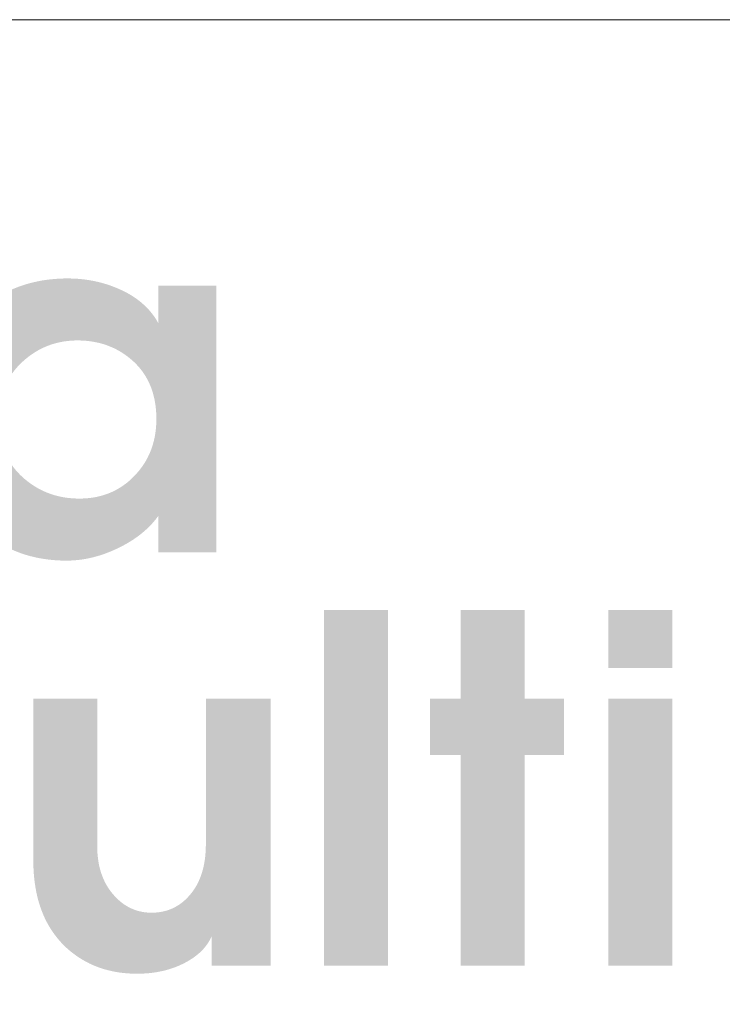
# Model space of a CAD drawing. Extents: x 5499164 to 5499301, y 5902019 to 5902134.
# Tile 15 of 18: x 5499294.44 to 5499297.05, y 5902078.14 to 5902081.79. Entities that reach past the tile are written whole.
import ezdxf

# ---------------------------------------------------------------- set-up
doc = ezdxf.new("R2010")
doc.units = 0
doc.layers.get('0').update_dxf_attribs({"linetype": 'CONTINUOUS', "lineweight": 13})
doc.layers.add('0A_OCIEPLENIE', color=30, linetype='CONTINUOUS', lineweight=9)
doc.layers.add('0A_TABELKA', color=7, linetype='CONTINUOUS', lineweight=0)

# ---------------------------------------------------------------- blocks, each defined once
blk = doc.blocks.new('G$C46E6ED60')
at = {"true_color": 0x142354}
h = blk.add_hatch(color=179, dxfattribs=at)
h.paths.add_polyline_path([(755.27, 119.33), (756.03, 119.34), (756.77, 119.38), (757.51, 119.43), (758.23, 119.51), (758.95, 119.6), (759.65, 119.72), (760.34, 119.86), (761.02, 120.03), (761.69, 120.21), (762.35, 120.42), (763, 120.65), (763.64, 120.9), (764.26, 121.17), (764.88, 121.46), (765.48, 121.78), (766.08, 122.12), (766.66, 122.47), (767.23, 122.86), (767.8, 123.26), (768.35, 123.68), (768.89, 124.13), (769.42, 124.6), (769.93, 125.09), (770.44, 125.6), (770.93, 126.13), (771.4, 126.66), (771.86, 127.21), (772.28, 127.77), (772.69, 128.35), (773.08, 128.93), (773.45, 129.52), (773.79, 130.12), (774.12, 130.74), (774.42, 131.36), (774.7, 132), (774.97, 132.65), (775.21, 133.31), (775.43, 133.97), (775.62, 134.65), (775.8, 135.34), (775.96, 136.04), (776.1, 136.76), (776.21, 137.48), (776.3, 138.21), (776.38, 138.96), (776.43, 139.71), (776.46, 140.48), (776.47, 141.26), (776.46, 142.08), (776.43, 142.9), (776.37, 143.7), (776.3, 144.48), (776.2, 145.25), (776.08, 146.01), (775.94, 146.75), (775.77, 147.47), (775.59, 148.18), (775.38, 148.88), (775.15, 149.56), (774.9, 150.23), (774.62, 150.88), (774.33, 151.52), (774.01, 152.14), (773.67, 152.75), (773.31, 153.35), (772.93, 153.93), (772.53, 154.49), (772.1, 155.04), (771.65, 155.58), (771.18, 156.1), (770.69, 156.6), (770.18, 157.1), (769.65, 157.57), (769.11, 158.02), (768.56, 158.46), (768, 158.87), (767.43, 159.27), (766.85, 159.64), (766.27, 159.99), (765.67, 160.32), (765.06, 160.64), (764.44, 160.93), (763.81, 161.2), (763.17, 161.45), (762.53, 161.69), (761.87, 161.9), (761.2, 162.09), (760.52, 162.26), (759.83, 162.41), (759.14, 162.54), (758.43, 162.66), (757.71, 162.75), (756.98, 162.82), (756.25, 162.87), (755.5, 162.9), (754.74, 162.91), (754.01, 162.9), (753.28, 162.87), (752.56, 162.81), (751.85, 162.74), (751.15, 162.65), (750.46, 162.53), (749.78, 162.4), (749.1, 162.24), (748.43, 162.06), (747.77, 161.86), (747.12, 161.64), (746.48, 161.4), (745.85, 161.14), (745.23, 160.86), (744.61, 160.56), (744, 160.24), (743.4, 159.89), (742.81, 159.53), (742.23, 159.14), (741.66, 158.74), (741.09, 158.31), (740.54, 157.86), (739.99, 157.39), (739.45, 156.9), (738.92, 156.4), (738.42, 155.87), (737.94, 155.34), (737.48, 154.79), (737.05, 154.23), (736.63, 153.65), (736.24, 153.06), (735.87, 152.46), (735.53, 151.84), (735.2, 151.22), (734.9, 150.57), (734.62, 149.92), (734.37, 149.25), (734.13, 148.56), (733.92, 147.87), (733.73, 147.16), (733.56, 146.43), (733.42, 145.69), (733.3, 144.94), (733.2, 144.18), (733.12, 143.4), (733.06, 142.61), (733.03, 141.8), (733.02, 140.98), (733.03, 140.14), (733.07, 139.32), (733.13, 138.51), (733.22, 137.71), (733.33, 136.92), (733.46, 136.16), (733.63, 135.4), (733.81, 134.66), (734.02, 133.93), (734.26, 133.22), (734.52, 132.52), (734.81, 131.84), (735.12, 131.17), (735.45, 130.51), (735.81, 129.87), (736.2, 129.25), (736.61, 128.63), (737.04, 128.04), (737.5, 127.45), (737.99, 126.88), (738.5, 126.33), (739.03, 125.78), (739.59, 125.26), (740.17, 124.74), (740.71, 124.3), (741.25, 123.88), (741.8, 123.47), (742.36, 123.09), (742.93, 122.72), (743.5, 122.37), (744.09, 122.04), (744.68, 121.73), (745.28, 121.44), (745.89, 121.17), (746.5, 120.92), (747.13, 120.68), (747.76, 120.47), (748.4, 120.27), (749.05, 120.09), (749.71, 119.93), (750.38, 119.79), (751.05, 119.67), (751.73, 119.57), (752.42, 119.48), (753.12, 119.42), (753.83, 119.37), (754.55, 119.34)], is_closed=False)
h.paths.add_polyline_path([(715.41, 142.04), (715.43, 143.56), (715.49, 145.05), (715.59, 146.51), (715.73, 147.95), (715.92, 149.36), (716.14, 150.74), (716.41, 152.09), (716.71, 153.41), (717.06, 154.71), (717.45, 155.98), (717.88, 157.23), (718.35, 158.44), (718.86, 159.63), (719.42, 160.79), (720.01, 161.92), (720.64, 163.03), (721.32, 164.1), (722.04, 165.15), (722.79, 166.17), (723.59, 167.17), (724.43, 168.13), (725.31, 169.07), (726.23, 169.98), (727.2, 170.87), (728.06, 171.61), (728.95, 172.33), (729.84, 173.01), (730.75, 173.66), (731.68, 174.27), (732.62, 174.86), (733.57, 175.42), (734.54, 175.94), (735.52, 176.43), (736.52, 176.89), (737.53, 177.32), (738.55, 177.71), (739.59, 178.08), (740.65, 178.41), (741.71, 178.71), (742.8, 178.98), (743.89, 179.22), (745, 179.43), (746.13, 179.6), (747.27, 179.74), (748.42, 179.85), (749.59, 179.93), (750.77, 179.98), (751.97, 180), (752.64, 179.99), (753.3, 179.97), (753.97, 179.95), (754.62, 179.91), (755.28, 179.86), (755.93, 179.79), (756.58, 179.72), (757.22, 179.64), (757.86, 179.54), (758.49, 179.43), (759.12, 179.31), (759.75, 179.18), (760.37, 179.04), (760.99, 178.89), (761.6, 178.73), (762.21, 178.55), (762.81, 178.37), (763.41, 178.17), (764.01, 177.96), (764.6, 177.74), (765.19, 177.51), (765.78, 177.27), (766.36, 177.01), (766.93, 176.75), (767.5, 176.48), (768.05, 176.19), (768.6, 175.9), (769.13, 175.6), (769.64, 175.29), (770.14, 174.97), (770.64, 174.64), (771.11, 174.3), (771.58, 173.95), (772.03, 173.6), (772.47, 173.23), (772.89, 172.86), (773.31, 172.48), (773.71, 172.09), (774.1, 171.69), (774.47, 171.28), (774.83, 170.86), (775.18, 170.43), (775.52, 170), (775.84, 169.55), (776.15, 169.1), (776.45, 168.64), (776.73, 168.16), (777, 167.68), (777, 178.01), (793.03, 178.01), (793.03, 104.49), (777, 104.49), (777, 114.56), (776.68, 114.11), (776.34, 113.67), (775.99, 113.24), (775.63, 112.82), (775.26, 112.4), (774.87, 111.99), (774.48, 111.58), (774.07, 111.19), (773.65, 110.79), (773.22, 110.41), (772.78, 110.03), (772.33, 109.66), (771.87, 109.29), (771.39, 108.94), (770.9, 108.58), (770.41, 108.24), (769.9, 107.9), (769.38, 107.57), (768.84, 107.24), (768.3, 106.93), (767.74, 106.61), (767.18, 106.31), (766.6, 106.01), (766.01, 105.72), (765.41, 105.43), (764.81, 105.16), (764.22, 104.9), (763.62, 104.65), (763.02, 104.42), (762.43, 104.19), (761.83, 103.98), (761.24, 103.78), (760.64, 103.59), (760.04, 103.42), (759.45, 103.26), (758.85, 103.1), (758.26, 102.97), (757.66, 102.84), (757.06, 102.72), (756.47, 102.62), (755.87, 102.53), (755.28, 102.45), (754.68, 102.39), (754.09, 102.33), (753.49, 102.29), (752.89, 102.26), (752.3, 102.24), (751.7, 102.23), (750.38, 102.25), (749.07, 102.31), (747.79, 102.41), (746.52, 102.55), (745.28, 102.73), (744.05, 102.94), (742.85, 103.2), (741.67, 103.49), (740.51, 103.82), (739.37, 104.2), (738.24, 104.61), (737.14, 105.06), (736.06, 105.55), (735.01, 106.08), (733.97, 106.65), (732.95, 107.26), (731.95, 107.91), (730.97, 108.6), (730.02, 109.32), (729.08, 110.09), (728.16, 110.89), (727.27, 111.74), (726.39, 112.62), (725.54, 113.54), (724.71, 114.5), (723.92, 115.47), (723.16, 116.46), (722.44, 117.48), (721.76, 118.51), (721.1, 119.57), (720.49, 120.64), (719.91, 121.74), (719.36, 122.85), (718.85, 123.99), (718.38, 125.15), (717.94, 126.32), (717.53, 127.52), (717.16, 128.74), (716.83, 129.98), (716.53, 131.24), (716.27, 132.51), (716.04, 133.81), (715.84, 135.13), (715.69, 136.47), (715.56, 137.84), (715.48, 139.22), (715.42, 140.62)], is_closed=False)
for points in [[(822.7, 88.67), (840.32, 88.67), (840.32, -9.36), (822.7, -9.36)], [(860.33, 64.16), (860.33, 88.67), (877.95, 88.67), (877.95, 64.16), (888.81, 64.16), (888.81, 48.66), (877.95, 48.66), (877.95, -9.36), (860.33, -9.36), (860.33, 48.66), (851.84, 48.66), (851.84, 64.16)]]:
    blk.add_hatch(color=179, dxfattribs=at).paths.add_polyline_path(points)
h = blk.add_hatch(color=179, dxfattribs=at)
h.paths.add_polyline_path([(900.99, 64.16), (918.61, 64.16), (918.61, -9.36), (900.99, -9.36)])
h.paths.add_polyline_path([(900.99, 88.67), (918.61, 88.67), (918.61, 72.64), (900.99, 72.64)])
blk.add_hatch(color=179, dxfattribs=at).paths.add_polyline_path([(742.57, 19.73), (742.57, 64.16), (760.18, 64.16), (760.18, 23.58), (760.19, 22.88), (760.21, 22.2), (760.25, 21.52), (760.31, 20.85), (760.38, 20.2), (760.47, 19.56), (760.57, 18.93), (760.69, 18.31), (760.83, 17.7), (760.98, 17.11), (761.15, 16.52), (761.34, 15.95), (761.54, 15.39), (761.75, 14.84), (761.99, 14.3), (762.24, 13.77), (762.5, 13.26), (762.78, 12.76), (763.08, 12.26), (763.4, 11.78), (763.73, 11.31), (764.07, 10.86), (764.43, 10.41), (764.81, 9.98), (765.17, 9.59), (765.53, 9.21), (765.9, 8.86), (766.28, 8.52), (766.66, 8.2), (767.05, 7.89), (767.44, 7.6), (767.85, 7.33), (768.25, 7.07), (768.67, 6.83), (769.09, 6.61), (769.52, 6.4), (769.95, 6.21), (770.39, 6.04), (770.84, 5.88), (771.29, 5.74), (771.75, 5.62), (772.22, 5.51), (772.69, 5.42), (773.17, 5.34), (773.65, 5.28), (774.14, 5.24), (774.64, 5.22), (775.15, 5.21), (775.66, 5.22), (776.17, 5.24), (776.67, 5.28), (777.16, 5.34), (777.65, 5.41), (778.13, 5.5), (778.6, 5.6), (779.06, 5.72), (779.52, 5.86), (779.97, 6.01), (780.41, 6.18), (780.85, 6.37), (781.27, 6.57), (781.69, 6.79), (782.1, 7.02), (782.51, 7.27), (782.91, 7.53), (783.3, 7.81), (783.68, 8.11), (784.05, 8.42), (784.42, 8.75), (784.78, 9.1), (785.13, 9.46), (785.48, 9.84), (785.86, 10.27), (786.22, 10.72), (786.56, 11.19), (786.89, 11.66), (787.21, 12.16), (787.51, 12.66), (787.79, 13.18), (788.05, 13.71), (788.3, 14.26), (788.54, 14.82), (788.75, 15.4), (788.95, 15.98), (789.14, 16.59), (789.31, 17.2), (789.46, 17.83), (789.6, 18.47), (789.72, 19.13), (789.82, 19.8), (789.91, 20.48), (789.98, 21.18), (790.04, 21.9), (790.08, 22.62), (790.1, 23.36), (790.11, 24.11), (790.11, 64.16), (808, 64.16), (808, -9.36), (791.71, -9.36), (791.71, -1.27), (791.54, -1.65), (791.35, -2.03), (791.16, -2.39), (790.95, -2.75), (790.72, -3.11), (790.49, -3.46), (790.24, -3.8), (789.98, -4.14), (789.71, -4.47), (789.42, -4.8), (789.12, -5.12), (788.81, -5.43), (788.49, -5.74), (788.15, -6.04), (787.8, -6.33), (787.44, -6.62), (787.07, -6.91), (786.68, -7.19), (786.28, -7.46), (785.87, -7.72), (785.44, -7.98), (785, -8.24), (784.55, -8.49), (784.09, -8.73), (783.62, -8.96), (783.14, -9.19), (782.66, -9.4), (782.17, -9.61), (781.67, -9.8), (781.17, -9.99), (780.67, -10.16), (780.15, -10.33), (779.63, -10.48), (779.11, -10.63), (778.58, -10.76), (778.05, -10.89), (777.5, -11), (776.96, -11.11), (776.4, -11.2), (775.85, -11.29), (775.28, -11.36), (774.71, -11.43), (774.14, -11.48), (773.56, -11.53), (772.97, -11.56), (772.38, -11.59), (771.78, -11.6), (771.17, -11.61), (770.21, -11.6), (769.26, -11.56), (768.32, -11.5), (767.39, -11.41), (766.48, -11.3), (765.58, -11.16), (764.7, -11), (763.83, -10.81), (762.97, -10.6), (762.13, -10.37), (761.29, -10.11), (760.48, -9.82), (759.67, -9.51), (758.88, -9.18), (758.1, -8.82), (757.34, -8.43), (756.59, -8.02), (755.85, -7.59), (755.13, -7.13), (754.41, -6.65), (753.72, -6.14), (753.03, -5.61), (752.36, -5.05), (751.7, -4.47), (750.96, -3.75), (750.24, -3.01), (749.56, -2.24), (748.91, -1.44), (748.29, -0.62), (747.7, 0.22), (747.15, 1.09), (746.62, 1.98), (746.13, 2.9), (745.67, 3.85), (745.24, 4.82), (744.85, 5.82), (744.48, 6.84), (744.15, 7.88), (743.85, 8.95), (743.58, 10.05), (743.34, 11.17), (743.14, 12.32), (742.96, 13.49), (742.82, 14.69), (742.71, 15.91), (742.63, 17.16), (742.58, 18.43)], is_closed=False)

msp = doc.modelspace()

# ---------------------------------------------------------------- linework, layer by layer
at = {"layer": '0A_TABELKA'}
msp.add_lwpolyline([(5499283.337, 5902081.7918), (5499299.4245, 5902081.7918), (5499299.4245, 5902075.6085), (5499283.337, 5902075.6085)], close=True, dxfattribs=at)

# ---------------------------------------------------------------- block references
at = {"layer": '0A_OCIEPLENIE', "xscale": 0.01347500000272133, "yscale": 0.01347500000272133, "zscale": 0.01347500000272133}
msp.add_blockref('G$C46E6ED60', (5499284.4822, 5902078.4055), dxfattribs=at)

doc.saveas('drawing.dxf')
